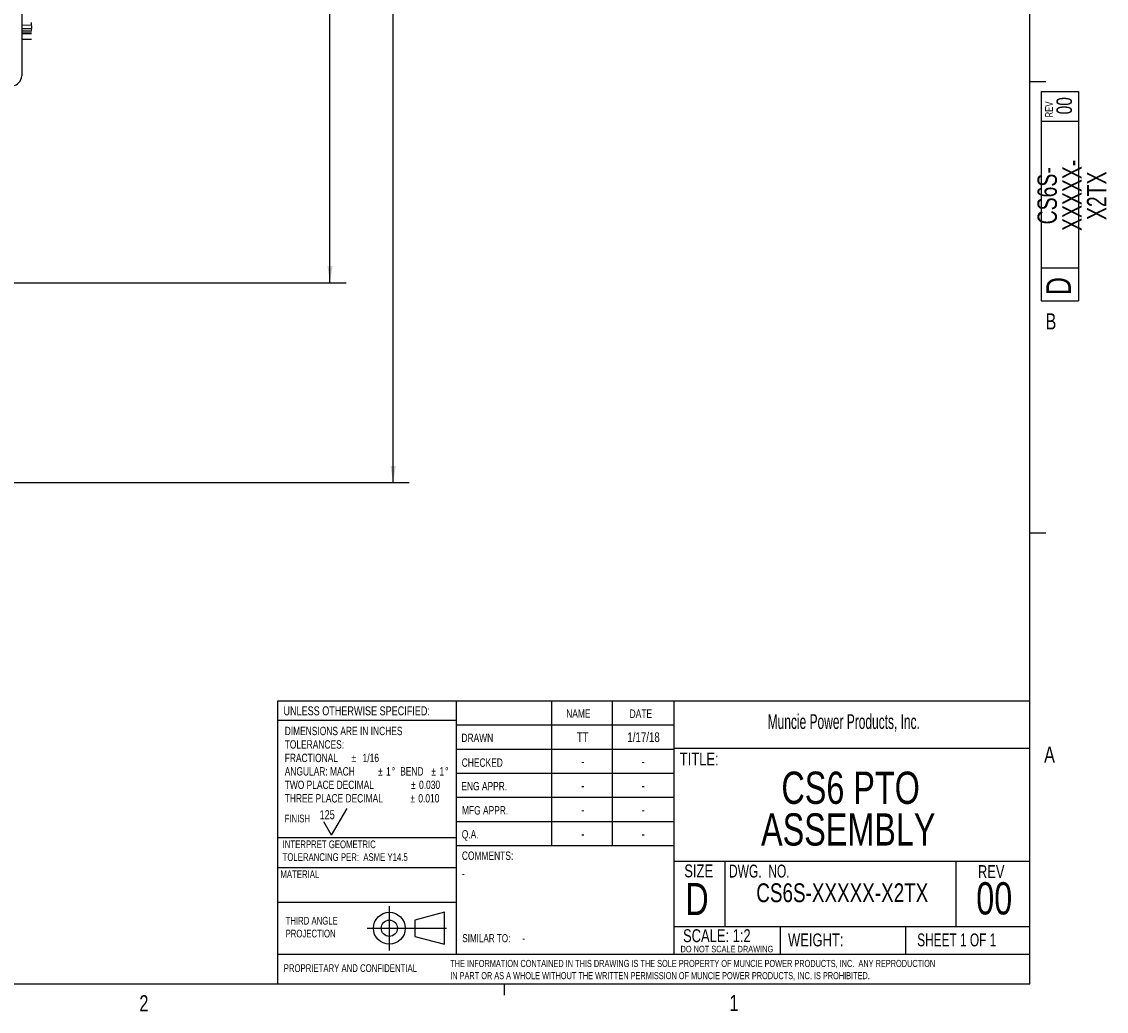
# Model space of a CAD drawing. Header units: inches. Extents: x 0.3 to 34.1, y 0.2 to 21.7.
# Tile 15 of 28: x 25.7 to 34.1, y 0.2 to 7.9. Entities that reach past the tile are written whole.
import ezdxf

# ---------------------------------------------------------------- set-up
doc = ezdxf.new("R2010")
doc.units = ezdxf.units.IN
doc.header["$MEASUREMENT"] = 0
doc.linetypes.add('CENTERX2', pattern=[0.8, 0.5, -0.1, 0.1, -0.1])
doc.layers.add('BORDER', color=7, linetype='Continuous', lineweight=25)
doc.layers.add('SLD-0', color=7, linetype='Continuous', lineweight=25)
doc.styles.add('SLDTEXTSTYLE0', font='TXT', dxfattribs={"width": 0.75})
doc.styles.add('SLDTEXTSTYLE1', font='TXT', dxfattribs={"width": 0.605})
doc.styles.add('SLDTEXTSTYLE2', font='TXT', dxfattribs={"width": 0.694444})
doc.styles.add('SLDTEXTSTYLE3', font='TXT', dxfattribs={"width": 0.6875})
doc.dimstyles.new('SLDDIMSTYLE0', dxfattribs={"dimtxt": 0.125, "dimasz": 0.13, "dimexe": 0, "dimexo": 0.0625, "dimgap": 0.03125, "dimtad": 0, "dimtih": 1, "dimtoh": 1, "dimlfac": 0.8, "dimrnd": 1e-09, "dimzin": 12, "dimdsep": 46, "dimtxsty": 'SLDTEXTSTYLE0', "dimsah": 1, "dimcen": 0.09, "dimadec": 0, "dimazin": 3, "dimtfac": 1, "dimtofl": 0, "dimtmove": 0, "dimatfit": 3, "dimfxl": 1, "dimfrac": 2, "dimtolj": 1, "dimtzin": 12, "dimarcsym": 0})
doc.dimstyles.new('SLDDIMSTYLE2', dxfattribs={"dimtxt": 0.125, "dimasz": 0.13, "dimexe": 0, "dimexo": 0.0625, "dimgap": 0.03125, "dimtad": 0, "dimtih": 1, "dimtoh": 1, "dimlfac": 0.8, "dimrnd": 1e-09, "dimzin": 4, "dimdsep": 46, "dimtxsty": 'SLDTEXTSTYLE0', "dimsah": 1, "dimcen": 0.09, "dimadec": 0, "dimazin": 1, "dimtfac": 1, "dimtofl": 0, "dimtmove": 0, "dimatfit": 3, "dimfxl": 1, "dimfrac": 2, "dimtolj": 1, "dimtzin": 12, "dimarcsym": 0})

# ---------------------------------------------------------------- blocks, each defined once
blk = doc.blocks.new('Block1')
at = {"layer": 'SLD-0', "color": 1, "linetype": 'CENTERX2'}
for p, q in [((3.1617, 0.8669), (3.1617, 0.5222)), ((2.9894, 0.6946), (3.334, 0.6946))]:
    blk.add_line(p, q, dxfattribs=at)
at = {"layer": 'SLD-0', "color": 1}
for p, q in [((3.5889, 0.8181), (3.3588, 0.7575)), ((3.3588, 0.7575), (3.3588, 0.6316)), ((3.5889, 0.571), (3.5889, 0.8181)), ((3.334, 0.6946), (3.6043, 0.6946)), ((3.3588, 0.6316), (3.5889, 0.571))]:
    blk.add_line(p, q, dxfattribs=at)
for radius in [0.1236, 0.0629]:
    blk.add_circle((3.1617, 0.6946), radius, dxfattribs=at)
blk = doc.blocks.new('SW_NOTE_0')
at = {"color": 0, "linetype": 'Continuous', "lineweight": 0, "char_height": 0.15, "attachment_point": 2, "rotation": 90, "style": 'SLDTEXTSTYLE0'}
for s, insert in [('CS6S-', (-0.1934, 0.2648)), ('XXXXX-', (-0.0017, 0.2684)), ('X2TX', (0.19, 0.2649))]:
    blk.add_mtext(s, dxfattribs=dict(at, insert=insert))
blk = doc.blocks.new('SW_NOTE_1')
at = {"layer": 'SLD-0', "color": 0, "char_height": 0.06, "attachment_point": 1, "style": 'SLDTEXTSTYLE0'}
for s, insert in [('THIRD ANGLE', (0, 0.0773)), ('PROJECTION', (0, -0.022))]:
    blk.add_mtext(s, dxfattribs=dict(at, insert=insert))
blk = doc.blocks.new('SW_NOTE_2')
at = {"layer": 'SLD-0', "color": 0, "char_height": 0.055, "attachment_point": 1, "style": 'SLDTEXTSTYLE0'}
for s, insert in [('THE INFORMATION CONTAINED IN THIS DRAWING IS THE SOLE PROPERTY OF MUNCIE POWER PRODUCTS, INC.  ANY REPRODUCTION', (0, 0.0709)), ('IN PART OR AS A WHOLE WITHOUT THE WRITTEN PERMISSION OF MUNCIE POWER PRODUCTS, INC. IS PROHIBITED.', (0, -0.0235))]:
    blk.add_mtext(s, dxfattribs=dict(at, insert=insert))
blk = doc.blocks.new('SW_NOTE_3')
at = {"layer": 'SLD-0', "color": 0, "char_height": 0.065, "attachment_point": 1, "style": 'SLDTEXTSTYLE0'}
for s, insert in [('DIMENSIONS ARE IN INCHES', (0, 0.0838)), ('TOLERANCES:', (0, -0.0206)), ('FRACTIONAL', (0, -0.125)), ('%%p', (0.5176, -0.125)), ('1/16', (0.6039, -0.125)), ('ANGULAR: MACH', (0, -0.2293)), ('%%p', (0.7234, -0.2293)), ('1', (0.7853, -0.2293)), ('%%d', (0.8293, -0.2293)), ('BEND', (0.895, -0.2293)), ('%%p', (1.1371, -0.2293)), ('1', (1.199, -0.2293)), ('%%d', (1.243, -0.2293)), ('TWO PLACE DECIMAL', (0, -0.3337)), ('%%p', (0.9794, -0.3337)), ('0.030', (1.0413, -0.3337)), ('THREE PLACE DECIMAL', (0, -0.4381)), ('%%p', (0.9738, -0.4381)), ('0.010', (1.0357, -0.4381))]:
    blk.add_mtext(s, dxfattribs=dict(at, insert=insert))
blk = doc.blocks.new('SW_NOTE_4')
at = {"layer": 'SLD-0', "color": 0, "char_height": 0.06, "attachment_point": 1, "style": 'SLDTEXTSTYLE0'}
for s, insert in [('INTERPRET GEOMETRIC', (0, 0.0773)), ('TOLERANCING PER:  ASME Y14.5', (0, -0.022))]:
    blk.add_mtext(s, dxfattribs=dict(at, insert=insert))
blk = doc.blocks.new('SW_NOTE_5')
at = {"layer": 'BORDER', "color": 0, "char_height": 0.25, "attachment_point": 2, "style": 'SLDTEXTSTYLE0'}
for s, insert in [('CS6 PTO', (0.6641, 0.3223)), ('ASSEMBLY', (0.6457, -0.001))]:
    blk.add_mtext(s, dxfattribs=dict(at, insert=insert))
blk = doc.blocks.new('_D_10')
at = {"layer": 'SLD-0'}
for p, q in [((22.5403, 14.9804), (28.2232, 14.9804)), ((28.0982, 14.9804), (28.0982, 11.1189)), ((27.8442, 11.0935), (27.8061, 11.0935)), ((27.8061, 11.0935), (27.8061, 10.8951)), ((28.3522, 11.0935), (28.3903, 11.0935)), ((28.3903, 11.0935), (28.3903, 10.8951)), ((27.8061, 10.8951), (27.8442, 10.8951)), ((28.3903, 10.8951), (28.3522, 10.8951)), ((28.0982, 5.8501), (28.0982, 10.7081)), ((24.1096, 5.8501), (28.2232, 5.8501))]:
    blk.add_line(p, q, dxfattribs=at)
for points in [[(28.0982, 14.9804), (28.0782, 14.8504), (28.1182, 14.8504)], [(28.0982, 5.8501), (28.1182, 5.9801), (28.0782, 5.9801)]]:
    blk.add_solid(points, dxfattribs=at)
at = {"layer": 'SLD-0', "char_height": 0.125, "attachment_point": 1, "style": 'SLDTEXTSTYLE0'}
for s, insert in [('185.53', (27.8442, 11.0562)), ('7.30', (27.9366, 10.8692))]:
    blk.add_mtext(s, dxfattribs=dict(at, insert=insert))
blk = doc.blocks.new('_D_11')
at = {"layer": 'SLD-0'}
for p, q in [((22.5403, 14.9804), (28.7128, 14.9804)), ((28.5878, 14.9804), (28.5878, 10.2731)), ((28.3338, 10.2477), (28.2957, 10.2477)), ((28.2957, 10.2477), (28.2957, 10.0493)), ((28.8418, 10.2477), (28.8799, 10.2477)), ((28.8799, 10.2477), (28.8799, 10.0493)), ((28.2957, 10.0493), (28.3338, 10.0493)), ((28.8799, 10.0493), (28.8418, 10.0493)), ((28.5878, 4.3001), (28.5878, 9.8623)), ((21.759, 4.3001), (28.7128, 4.3001))]:
    blk.add_line(p, q, dxfattribs=at)
for points in [[(28.5878, 14.9804), (28.5678, 14.8504), (28.6078, 14.8504)], [(28.5878, 4.3001), (28.6078, 4.4301), (28.5678, 4.4301)]]:
    blk.add_solid(points, dxfattribs=at)
at = {"layer": 'SLD-0', "char_height": 0.125, "attachment_point": 1, "style": 'SLDTEXTSTYLE0'}
for s, insert in [('217.02', (28.3338, 10.2104)), ('8.54', (28.4262, 10.0234))]:
    blk.add_mtext(s, dxfattribs=dict(at, insert=insert))

msp = doc.modelspace()

# ---------------------------------------------------------------- linework, layer by layer
at = {"color": 144, "linetype": 'Continuous', "lineweight": 18}
for p, q in [((25.7084, 7.8467), (25.7834, 7.8467)), ((25.7834, 7.8003), (25.7084, 7.8003))]:
    msp.add_line(p, q, dxfattribs=at)
at = {"color": 7, "linetype": 'Continuous', "lineweight": 25}
for p, q in [((25.7084, 7.8216), (25.7834, 7.8216)), ((25.7084, 7.8209), (25.7834, 7.8209)), ((25.7084, 7.8019), (25.7834, 7.8019)), ((25.7084, 7.7872), (25.7834, 7.7872)), ((25.7084, 7.7829), (25.7834, 7.7829)), ((25.7834, 7.7361), (25.7084, 7.7361))]:
    msp.add_line(p, q, dxfattribs=at)
msp.add_arc((25.6334, 7.4533), 0.075, 272, 0, dxfattribs=at)
for points, knots in [([(25.7084, 8.1118), (25.7084, 8.104), (25.7084, 8.0884), (25.7084, 8.0654), (25.7084, 8.0428), (25.7084, 8.0206), (25.7084, 7.9988), (25.7084, 7.9774), (25.7084, 7.9564), (25.7084, 7.9358), (25.7084, 7.9156), (25.7084, 7.8958), (25.7084, 7.8764), (25.7084, 7.8574), (25.7084, 7.8033), (25.7084, 7.7214), (25.7084, 7.6257), (25.7084, 7.5497), (25.7084, 7.5077), (25.7084, 7.486), (25.7084, 7.4759), (25.7084, 7.4677), (25.7084, 7.4613), (25.7084, 7.4567), (25.7084, 7.4538), (25.7084, 7.4535), (25.7084, 7.4533)], [0, 0, 0, 0, 0.018478, 0.036942, 0.055396, 0.073843, 0.092283, 0.11072, 0.129155, 0.147592, 0.166032, 0.184478, 0.202932, 0.221397, 0.239874, 0.364021, 0.48819, 0.615338, 0.742509, 0.779333, 0.816114, 0.852869, 0.889617, 0.926375, 0.963164, 1, 1, 1, 1]), ([(25.7834, 7.8467), (25.7834, 7.8471), (25.7834, 7.848), (25.7834, 7.8521), (25.7834, 7.8585), (25.7834, 7.8647), (25.7834, 7.8674)], [0, 0, 0, 0, 0.144177, 0.307683, 0.701066, 1, 1, 1, 1]), ([(25.7834, 7.8409), (25.7834, 7.8381), (25.7834, 7.8321), (25.7834, 7.8262), (25.7834, 7.8226), (25.7834, 7.8219), (25.7834, 7.8216)], [0, 0, 0, 0, 0.325126, 0.689382, 0.854423, 1, 1, 1, 1])]:
    msp.add_open_spline(points, degree=3, knots=knots, dxfattribs=at)
at = {"color": 144, "linetype": 'Continuous', "lineweight": 18}
msp.add_open_spline([(25.7834, 7.8276), (25.7834, 7.8269), (25.7834, 7.8255), (25.7834, 7.8233), (25.7834, 7.821), (25.7834, 7.818), (25.7834, 7.8143), (25.7834, 7.8102), (25.7834, 7.8065), (25.7834, 7.8036), (25.7834, 7.8013), (25.7834, 7.8006), (25.7834, 7.8003)], degree=3, knots=[0, 0, 0, 0, 0.0566332, 0.1156907, 0.1781773, 0.2449432, 0.3746163, 0.512785, 0.6470807, 0.7758954, 0.8962797, 1, 1, 1, 1], dxfattribs=at)
at = {"layer": 'BORDER'}
for p, q in [((27.6942, 0.6448), (27.6942, 2.6091)), ((27.6942, 2.6091), (33.5229, 2.6091)), ((29.0756, 2.6091), (29.0756, 0.6448)), ((29.8166, 2.6091), (29.8166, 1.4841)), ((30.2851, 2.6091), (30.2851, 1.4841)), ((30.7642, 2.6091), (30.7642, 0.6448)), ((29.0756, 2.4548), (27.6942, 2.4548)), ((29.0756, 2.4216), (30.7642, 2.4216)), ((29.0756, 2.2341), (30.7642, 2.2341)), ((30.7642, 2.242), (33.5229, 2.242)), ((29.0756, 2.0466), (30.7642, 2.0466)), ((30.7642, 1.8591), (29.0756, 1.8591)), ((28.111, 1.5667), (28.231, 1.7745)), ((28.111, 1.5667), (28.051, 1.6706)), ((30.7642, 1.6716), (29.0756, 1.6716)), ((27.6942, 1.5499), (29.0756, 1.5499)), ((30.7642, 1.4841), (29.0726, 1.4841)), ((30.7642, 1.3647), (33.5229, 1.3647)), ((31.1597, 1.3647), (31.1597, 0.8577)), ((32.9509, 1.3647), (32.9509, 0.8577)), ((27.6942, 1.3173), (29.0756, 1.3173)), ((27.6942, 1.0473), (29.0756, 1.0473)), ((30.7642, 0.8577), (33.5229, 0.8577)), ((31.5873, 0.8577), (31.5873, 0.6448)), ((32.5592, 0.8577), (32.5592, 0.6448)), ((27.6911, 0.6448), (27.6911, 0.4106)), ((27.6911, 0.6448), (33.5229, 0.6448))]:
    msp.add_line(p, q, dxfattribs=at)
at = {"layer": 'SLD-0'}
for p, q in [((33.5229, 0.4106), (33.5229, 21.4106)), ((33.5229, 7.4106), (33.6479, 7.4106)), ((33.6101, 7.3315), (33.8999, 7.3315)), ((33.6101, 7.3315), (33.6101, 5.7089)), ((33.8999, 7.3315), (33.8999, 5.7089)), ((33.8999, 7.0994), (33.6101, 7.0994)), ((33.6101, 5.965), (33.8999, 5.965)), ((33.6101, 5.7089), (33.8999, 5.7089)), ((33.5229, 3.9106), (33.6479, 3.9106)), ((33.5229, 0.4106), (0.5229, 0.4106)), ((29.4479, 0.4106), (29.4479, 0.3258))]:
    msp.add_line(p, q, dxfattribs=at)

# ---------------------------------------------------------------- block references
at = {"color": 7, "linetype": 'Continuous', "lineweight": 0}
msp.add_blockref('SW_NOTE_0', (33.7761, 6.2593), dxfattribs=at)
at = {"color": 7, "linetype": 'Continuous'}
msp.add_blockref('Block1', (25.3965, 0.1508), dxfattribs=at)
at = {"layer": 'BORDER'}
msp.add_blockref('SW_NOTE_5', (31.47, 1.7374), dxfattribs=at)
at = {"layer": 'SLD-0'}
for name, p in [('SW_NOTE_3', (27.7474, 2.3236)), ('SW_NOTE_4', (27.7313, 1.449)), ('SW_NOTE_1', (27.7542, 0.8563)), ('SW_NOTE_2', (29.0301, 0.529))]:
    msp.add_blockref(name, p, dxfattribs=at)

# ---------------------------------------------------------------- texts
at = {"color": 7, "linetype": 'Continuous', "lineweight": 0, "rotation": 90, "style": 'SLDTEXTSTYLE0'}
for s, insert, char_height, attachment_point in [('REV', (33.6421, 7.1314), 0.06, 1), ('00', (33.7297, 7.222), 0.12, 2), ('D', (33.6513, 5.7559), 0.19, 1)]:
    msp.add_mtext(s, dxfattribs=dict(at, insert=insert, char_height=char_height, attachment_point=attachment_point))
at = {"color": 7, "linetype": 'Continuous', "lineweight": 0, "char_height": 0.125, "attachment_point": 1, "style": 'SLDTEXTSTYLE0'}
for s, insert in [('B', (33.645, 5.6129)), ('A', (33.6341, 2.2543)), ('2', (26.6209, 0.3264)), ('1', (31.1954, 0.329))]:
    msp.add_mtext(s, dxfattribs=dict(at, insert=insert))
at = {"layer": 'BORDER', "style": 'SLDTEXTSTYLE0'}
for s, insert, char_height, attachment_point in [('125', (28.0179, 1.7608), 0.07, 1), ('CS6S-XXXXX-X2TX', (32.0694, 1.1935), 0.145833, 2), ('00', (33.2473, 1.2024), 0.25, 2), ('-', (29.5881, 0.7999), 0.0625, 1), ('PROPRIETARY AND CONFIDENTIAL', (27.7394, 0.5662), 0.06, 1)]:
    msp.add_mtext(s, dxfattribs=dict(at, insert=insert, char_height=char_height, attachment_point=attachment_point))
at = {"layer": 'SLD-0'}
for s, insert, char_height, attachment_point, style in [('UNLESS OTHERWISE SPECIFIED:', (27.7378, 2.566), 0.07, 1, 'SLDTEXTSTYLE0'), ('NAME', (29.9293, 2.5433), 0.065, 1, 'SLDTEXTSTYLE0'), ('DATE', (30.4211, 2.5416), 0.065, 1, 'SLDTEXTSTYLE0'), ('Muncie Power Products, Inc.', (31.4912, 2.5049), 0.114583, 1, 'SLDTEXTSTYLE1'), ('DRAWN', (29.1172, 2.3544), 0.065, 1, 'SLDTEXTSTYLE0'), ('TT', (30.0576, 2.3655), 0.075, 2, 'SLDTEXTSTYLE0'), ('1/17/18', (30.5291, 2.3644), 0.075, 2, 'SLDTEXTSTYLE0'), ('TITLE:', (30.81, 2.2075), 0.1, 1, 'SLDTEXTSTYLE0'), ('CHECKED', (29.1194, 2.162), 0.065, 1, 'SLDTEXTSTYLE0'), ('-', (30.0574, 2.1769), 0.075, 2, 'SLDTEXTSTYLE0'), ('-', (30.5259, 2.1769), 0.075, 2, 'SLDTEXTSTYLE0'), ('ENG APPR.', (29.1165, 1.9795), 0.065, 1, 'SLDTEXTSTYLE0'), ('-', (30.0574, 1.9894), 0.075, 2, 'SLDTEXTSTYLE0'), ('-', (30.5259, 1.9894), 0.075, 2, 'SLDTEXTSTYLE0'), ('MFG APPR.', (29.1214, 1.7923), 0.065, 1, 'SLDTEXTSTYLE0'), ('FINISH', (27.7466, 1.726), 0.06, 1, 'SLDTEXTSTYLE0'), ('-', (30.0574, 1.8019), 0.075, 2, 'SLDTEXTSTYLE0'), ('-', (30.5259, 1.8019), 0.075, 2, 'SLDTEXTSTYLE0'), ('Q.A.', (29.1198, 1.6063), 0.065, 1, 'SLDTEXTSTYLE0'), ('-', (30.0574, 1.6144), 0.075, 2, 'SLDTEXTSTYLE0'), ('-', (30.5259, 1.6144), 0.075, 2, 'SLDTEXTSTYLE0'), ('COMMENTS:', (29.1207, 1.4404), 0.065, 1, 'SLDTEXTSTYLE0'), ('MATERIAL', (27.7141, 1.2943), 0.06, 1, 'SLDTEXTSTYLE0'), ('-', (29.1209, 1.2999), 0.0625, 1, 'SLDTEXTSTYLE0'), ('SIZE', (30.8449, 1.34), 0.1, 1, 'SLDTEXTSTYLE0'), ('DWG.  NO.', (31.1914, 1.3386), 0.1, 1, 'SLDTEXTSTYLE2'), ('REV', (33.1207, 1.3347), 0.1, 1, 'SLDTEXTSTYLE0'), ('D', (30.8528, 1.1969), 0.25, 1, 'SLDTEXTSTYLE0'), ('SIMILAR TO:', (29.1237, 0.7999), 0.0625, 1, 'SLDTEXTSTYLE0'), ('SCALE: 1:2', (30.835, 0.8377), 0.1, 1, 'SLDTEXTSTYLE0'), ('WEIGHT:', (31.6491, 0.8048), 0.1, 1, 'SLDTEXTSTYLE0'), ('SHEET 1 OF 1', (32.6501, 0.8051), 0.1, 1, 'SLDTEXTSTYLE3'), ('DO NOT SCALE DRAWING', (31.175, 0.7092), 0.05, 2, 'SLDTEXTSTYLE0')]:
    msp.add_mtext(s, dxfattribs=dict(at, insert=insert, char_height=char_height, attachment_point=attachment_point, style=style))

# ---------------------------------------------------------------- dimensions: what is measured, and where the dimension line sits
for base, p2, dimstyle, picture, middle in [((28.5878, 4.3001), (21.709, 4.3001), 'SLDDIMSTYLE0', '_D_11', (28.5878, 10.0677)), ((28.0982, 5.8501), (24.0596, 5.8501), 'SLDDIMSTYLE2', '_D_10', (28.0982, 10.9135))]:
    dim = msp.add_linear_dim(base=base, p1=(22.4903, 14.9804), p2=p2, angle=90, dimstyle=dimstyle, dxfattribs=at)
    dim.commit()
    dim.dimension.update_dxf_attribs({"geometry": picture, "text_midpoint": middle, "dimtype": 160})

doc.saveas('drawing.dxf')
